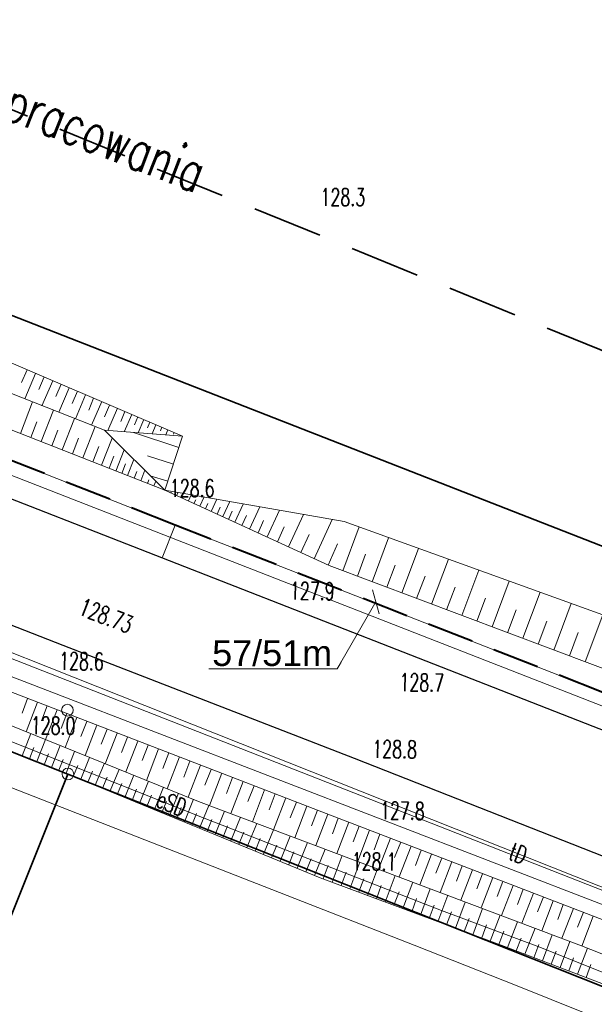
# Model space of a CAD drawing. Header units: metres. Extents: x 0 to 6497944, y 0 to 5963356.
# Tile 76 of 197: x 6496907 to 6496932, y 5963135 to 5963177. Entities that reach past the tile are written whole.
import ezdxf
from ezdxf import colors
from ezdxf.entities.mleader import LeaderData, LeaderLine
from ezdxf.math import Vec2, Vec3

# ---------------------------------------------------------------- set-up
doc = ezdxf.new("R2010")
doc.units = ezdxf.units.M
doc.header["$MEASUREMENT"] = 0
doc.linetypes.add('L_0_04', pattern=[1.5, 1, -0.5])
doc.layers.get('0').update_dxf_attribs({"color": 8, "linetype": 'CONTINUOUS', "lineweight": 13})
doc.layers.get('DEFPOINTS').update_dxf_attribs({"linetype": 'CONTINUOUS', "lineweight": 0, "true_color": 0xffffff})
for name, color, linetype, lineweight in [('000_INNE__NIEZYDENTYFIKOWANE_', 8, 'CONTINUOUS', 13), ('217_GRANICA_KONTURU_KLASYFIKCYJNEGO', 8, 'CONTINUOUS', 13), ('218_GRANICA_UzYTKU', 8, 'CONTINUOUS', 13), ('219_LINIA_GRANICY', 3, 'CONTINUOUS', 35), ('E_proj_opisy_ośw', 1, 'CONTINUOUS', 13), ('E_proj_opisy_ośw.', 7, 'CONTINUOUS', 13), ('E_proj_ośw_linia_obw. 200', 1, 'L_0_04', 40), ('JEZDNIA__POWIERZCHNIA_', 8, 'CONTINUOUS', 25), ('OGRODZENIE_TRWAlE__LINIA_', 8, 'CONTINUOUS', 13), ('PRZEWoD_ELEKTROENERGETYCZNY__LINIA_', 1, 'CONTINUOUS', 13), ('PRZEWoD_ELEKTROENERGETYCZNY__LINIA__ATR1', 1, 'CONTINUOUS', 13), ('PRZEWoD_KANALIZACYJNY__LINIA_', 36, 'CONTINUOUS', 13), ('PRZEWoD_TELEKOMUNIKACYJNY__LINIA_', 30, 'CONTINUOUS', 13), ('PRZEWoD_TELEKOMUNIKACYJNY__LINIA__ATR1', 30, 'CONTINUOUS', 13), ('PRZEWoD_WODOCIaGOWY__LINIA_', 5, 'CONTINUOUS', 13), ('PUNKT_WYSOKOsCIOWY_NATURALNY_ATR2', 8, 'CONTINUOUS', 13), ('PUNKT_WYSOKOsCIOWY_SZTUCZNY_ATR2', 8, 'CONTINUOUS', 13), ('SKARPA_NIEUMOCNIONA__POWIERZCHNIA_', 8, 'CONTINUOUS', 13), ('slup__punkt_', 8, 'CONTINUOUS', 13), ('ZAKRES', 190, 'L_0_04', 35)]:
    doc.layers.add(name, color=color, linetype=linetype, lineweight=lineweight)
doc.styles.add('Andy', font='arial.ttf', dxfattribs={"height": 2})
doc.styles.add('Narrow', font='ARIALN.TTF', dxfattribs={"height": 2})
doc.styles.get("Standard").update_dxf_attribs({"font": 'simplex.shx'})

# ---------------------------------------------------------------- blocks, each defined once
blk = doc.blocks.new('GRT')
at = {"color": 0, "linetype": 'Continuous', "lineweight": 18}
blk.add_circle((0, 0), 0.5, dxfattribs=at)
blk = doc.blocks.new('_None')
blk = doc.blocks.new('_Oblique')
at = {"color": 0, "linetype": 'ByBlock', "lineweight": -2}
blk.add_line((-0.5, -0.5), (0.5, 0.5), dxfattribs=at)

msp = doc.modelspace()

# ---------------------------------------------------------------- linework, layer by layer
at = {"layer": '000_INNE__NIEZYDENTYFIKOWANE_', "flags": 128}
for points in [[(6496907.4, 5963162.51), (6496907.16, 5963161.96)], [(6496907.76, 5963162.35), (6496907.3, 5963161.26)], [(6496908.13, 5963162.2), (6496907.9, 5963161.66)], [(6496908.49, 5963162.04), (6496908.03, 5963160.97)], [(6496908.85, 5963161.89), (6496908.62, 5963161.36)], [(6496909.2, 5963161.74), (6496908.75, 5963160.69)], [(6496909.55, 5963161.59), (6496909.33, 5963161.07)], [(6496909.9, 5963161.44), (6496909.46, 5963160.41)], [(6496910.24, 5963161.29), (6496910.03, 5963160.78)], [(6496907.11, 5963159.79), (6496907.63, 5963161.13)], [(6496908, 5963159.44), (6496908.53, 5963160.78)], [(6496910.59, 5963161.15), (6496910.15, 5963160.14)], [(6496910.92, 5963161), (6496910.71, 5963160.5)], [(6496911.26, 5963160.86), (6496910.85, 5963159.91)], [(6496908.89, 5963159.09), (6496909.42, 5963160.43)], [(6496911.58, 5963160.72), (6496911.4, 5963160.3)], [(6496911.87, 5963160.6), (6496911.55, 5963159.86)], [(6496912.13, 5963160.49), (6496911.99, 5963160.16)], [(6496912.39, 5963160.38), (6496912.14, 5963159.81)], [(6496907.55, 5963159.61), (6496907.82, 5963160.28)], [(6496908.45, 5963159.26), (6496908.71, 5963159.93)], [(6496909.78, 5963158.74), (6496910.3, 5963160.08)], [(6496912.64, 5963160.27), (6496912.54, 5963160.03)], [(6496912.9, 5963160.16), (6496912.74, 5963159.77)], [(6496913.16, 5963160.05), (6496913.1, 5963159.9)], [(6496913.42, 5963159.94), (6496913.33, 5963159.72)], [(6496909.34, 5963158.91), (6496909.6, 5963159.58)], [(6496910.58, 5963158.43), (6496911.03, 5963159.59)], [(6496913.89, 5963159.19), (6496911.94, 5963159.83)], [(6496913.68, 5963159.83), (6496913.65, 5963159.76)], [(6496913.93, 5963159.72), (6496913.92, 5963159.68)], [(6496910.2, 5963158.57), (6496910.46, 5963159.23)], [(6496911.19, 5963158.18), (6496911.55, 5963159.08)], [(6496910.9, 5963158.3), (6496911.11, 5963158.81)], [(6496911.69, 5963157.99), (6496911.96, 5963158.67)], [(6496913.65, 5963158.47), (6496912.55, 5963158.83)], [(6496911.45, 5963158.08), (6496911.61, 5963158.48)], [(6496911.98, 5963157.88), (6496912.09, 5963158.16)], [(6496912.26, 5963157.76), (6496912.43, 5963158.21)], [(6496912.54, 5963157.65), (6496912.6, 5963157.81)], [(6496913.41, 5963157.74), (6496912.66, 5963157.98)], [(6496912.82, 5963157.54), (6496912.9, 5963157.74)], [(6496913.55, 5963157.24), (6496913.56, 5963157.28)], [(6496913.79, 5963157.13), (6496913.85, 5963157.26)], [(6496914.04, 5963157.02), (6496914.08, 5963157.11)], [(6496914.29, 5963156.9), (6496914.41, 5963157.16)], [(6496914.78, 5963156.68), (6496914.96, 5963157.07)], [(6496915.27, 5963156.45), (6496915.51, 5963156.97)], [(6496914.53, 5963156.79), (6496914.61, 5963156.95)], [(6496915.02, 5963156.56), (6496915.13, 5963156.79)], [(6496915.52, 5963156.34), (6496915.65, 5963156.63)], [(6496915.76, 5963156.23), (6496916.06, 5963156.88)], [(6496916.28, 5963155.99), (6496916.64, 5963156.77)], [(6496916.91, 5963155.7), (6496917.34, 5963156.65)], [(6496916.01, 5963156.11), (6496916.17, 5963156.47)], [(6496916.58, 5963155.85), (6496916.78, 5963156.28)], [(6496917.66, 5963155.36), (6496918.19, 5963156.5)], [(6496918.57, 5963154.94), (6496919.21, 5963156.32)], [(6496917.27, 5963155.54), (6496917.5, 5963156.06)], [(6496918.1, 5963155.16), (6496918.39, 5963155.79)], [(6496919.67, 5963154.43), (6496920.44, 5963156.11)], [(6496920.89, 5963153.92), (6496921.59, 5963155.79)], [(6496919.1, 5963154.7), (6496919.45, 5963155.46)], [(6496922.15, 5963153.45), (6496922.85, 5963155.33)], [(6496920.27, 5963154.16), (6496920.67, 5963155.07)], [(6496923.41, 5963152.97), (6496924.13, 5963154.87)], [(6496921.52, 5963153.69), (6496921.87, 5963154.62)], [(6496922.78, 5963153.21), (6496923.13, 5963154.16)], [(6496924.69, 5963152.49), (6496925.41, 5963154.41)], [(6496924.05, 5963152.73), (6496924.41, 5963153.69)], [(6496925.98, 5963152.01), (6496926.71, 5963153.94)], [(6496925.33, 5963152.25), (6496925.7, 5963153.21)], [(6496927.28, 5963151.52), (6496928.01, 5963153.47)], [(6496928.59, 5963151.03), (6496929.33, 5963153)], [(6496926.63, 5963151.76), (6496926.99, 5963152.74)], [(6496929.92, 5963150.53), (6496930.66, 5963152.52)], [(6496927.93, 5963151.27), (6496928.3, 5963152.25)], [(6496931.25, 5963150.03), (6496932.01, 5963152.03)], [(6496929.25, 5963150.78), (6496929.62, 5963151.77)], [(6496930.58, 5963150.28), (6496930.96, 5963151.28)], [(6496907.42, 5963148.46), (6496907.18, 5963147.83)], [(6496907.84, 5963148.3), (6496907.35, 5963147.04)], [(6496908.26, 5963148.14), (6496908.01, 5963147.5)], [(6496908.68, 5963147.97), (6496908.19, 5963146.7)], [(6496909.1, 5963147.81), (6496908.85, 5963147.17)], [(6496909.53, 5963147.65), (6496909.03, 5963146.36)], [(6496909.95, 5963147.48), (6496909.7, 5963146.84)], [(6496910.38, 5963147.32), (6496909.88, 5963146.02)], [(6496907.18, 5963146.01), (6496907.56, 5963146.96)], [(6496910.82, 5963147.15), (6496910.56, 5963146.5)], [(6496911.25, 5963146.98), (6496910.74, 5963145.67)], [(6496907.81, 5963145.76), (6496908.18, 5963146.7)], [(6496908.44, 5963145.51), (6496908.81, 5963146.45)], [(6496911.69, 5963146.81), (6496911.43, 5963146.15)], [(6496912.13, 5963146.64), (6496911.62, 5963145.32)], [(6496912.57, 5963146.47), (6496912.31, 5963145.81)], [(6496907.5, 5963145.88), (6496907.68, 5963146.36)], [(6496908.12, 5963145.63), (6496908.31, 5963146.1)], [(6496909.06, 5963145.26), (6496909.43, 5963146.2)], [(6496913.01, 5963146.3), (6496912.5, 5963144.96)], [(6496913.46, 5963146.13), (6496913.2, 5963145.46)], [(6496908.75, 5963145.39), (6496908.94, 5963145.85)], [(6496909.69, 5963145.01), (6496910.07, 5963145.94)], [(6496910.31, 5963144.75), (6496910.7, 5963145.69)], [(6496913.91, 5963145.96), (6496913.38, 5963144.6)], [(6496914.36, 5963145.78), (6496914.1, 5963145.1)], [(6496914.81, 5963145.61), (6496914.28, 5963144.24)], [(6496909.37, 5963145.13), (6496909.56, 5963145.6)], [(6496910, 5963144.88), (6496910.19, 5963145.35)], [(6496910.94, 5963144.49), (6496911.33, 5963145.43)], [(6496915.27, 5963145.43), (6496915, 5963144.75)], [(6496915.72, 5963145.26), (6496915.2, 5963143.88)], [(6496910.62, 5963144.62), (6496910.82, 5963145.09)], [(6496911.25, 5963144.36), (6496911.45, 5963144.83)], [(6496911.57, 5963144.23), (6496911.96, 5963145.18)], [(6496912.2, 5963143.97), (6496912.59, 5963144.92)], [(6496916.18, 5963145.08), (6496915.92, 5963144.4)], [(6496916.64, 5963144.91), (6496916.11, 5963143.54)], [(6496911.89, 5963144.1), (6496912.08, 5963144.58)], [(6496912.84, 5963143.71), (6496913.23, 5963144.67)], [(6496913.48, 5963143.45), (6496913.87, 5963144.41)], [(6496917.1, 5963144.73), (6496916.83, 5963144.05)], [(6496917.55, 5963144.55), (6496917.03, 5963143.19)], [(6496918, 5963144.38), (6496917.74, 5963143.7)], [(6496912.52, 5963143.84), (6496912.72, 5963144.32)], [(6496913.16, 5963143.58), (6496913.35, 5963144.06)], [(6496914.12, 5963143.19), (6496914.51, 5963144.15)], [(6496918.46, 5963144.21), (6496917.93, 5963142.85)], [(6496918.91, 5963144.03), (6496918.65, 5963143.36)], [(6496913.8, 5963143.32), (6496913.99, 5963143.8)], [(6496914.44, 5963143.05), (6496914.64, 5963143.54)], [(6496914.77, 5963142.92), (6496915.17, 5963143.89)], [(6496915.43, 5963142.65), (6496915.84, 5963143.64)], [(6496919.36, 5963143.86), (6496918.84, 5963142.51)], [(6496919.81, 5963143.68), (6496919.55, 5963143.01)], [(6496920.25, 5963143.51), (6496919.74, 5963142.17)], [(6496915.1, 5963142.78), (6496915.3, 5963143.28)], [(6496916.11, 5963142.37), (6496916.52, 5963143.38)], [(6496916.79, 5963142.09), (6496917.22, 5963143.12)], [(6496920.7, 5963143.34), (6496920.45, 5963142.67)], [(6496921.15, 5963143.17), (6496920.64, 5963141.83)], [(6496915.77, 5963142.51), (6496915.97, 5963143.01)], [(6496916.45, 5963142.23), (6496916.66, 5963142.74)], [(6496917.5, 5963141.8), (6496917.93, 5963142.85)], [(6496921.59, 5963143), (6496921.34, 5963142.33)], [(6496922.04, 5963142.83), (6496921.53, 5963141.5)], [(6496922.48, 5963142.66), (6496922.23, 5963141.99)], [(6496917.14, 5963141.94), (6496917.36, 5963142.47)], [(6496918.21, 5963141.51), (6496918.65, 5963142.58)], [(6496918.94, 5963141.21), (6496919.39, 5963142.3)], [(6496922.93, 5963142.49), (6496922.42, 5963141.16)], [(6496923.37, 5963142.32), (6496923.11, 5963141.66)], [(6496917.85, 5963141.65), (6496918.07, 5963142.19)], [(6496918.58, 5963141.36), (6496918.8, 5963141.9)], [(6496919.69, 5963140.9), (6496920.14, 5963142.02)], [(6496923.81, 5963142.15), (6496923.3, 5963140.83)], [(6496924.25, 5963141.98), (6496924, 5963141.32)], [(6496919.31, 5963141.05), (6496919.54, 5963141.61)], [(6496920.44, 5963140.61), (6496920.87, 5963141.75)], [(6496921.2, 5963140.33), (6496921.62, 5963141.46)], [(6496924.69, 5963141.81), (6496924.18, 5963140.5)], [(6496925.13, 5963141.64), (6496924.87, 5963140.99)], [(6496925.56, 5963141.48), (6496925.06, 5963140.17)], [(6496920.06, 5963140.75), (6496920.27, 5963141.32)], [(6496920.82, 5963140.47), (6496921.03, 5963141.04)], [(6496921.95, 5963140.04), (6496922.38, 5963141.18)], [(6496926, 5963141.31), (6496925.75, 5963140.65)], [(6496926.44, 5963141.14), (6496925.94, 5963139.84)], [(6496921.58, 5963140.19), (6496921.79, 5963140.75)], [(6496922.71, 5963139.76), (6496923.13, 5963140.89)], [(6496923.46, 5963139.48), (6496923.88, 5963140.61)], [(6496926.87, 5963140.97), (6496926.62, 5963140.32)], [(6496927.31, 5963140.81), (6496926.81, 5963139.51)], [(6496927.74, 5963140.64), (6496927.49, 5963139.99)], [(6496922.33, 5963139.9), (6496922.54, 5963140.47)], [(6496923.08, 5963139.62), (6496923.3, 5963140.19)], [(6496924.21, 5963139.2), (6496924.63, 5963140.33)], [(6496928.17, 5963140.47), (6496927.68, 5963139.18)], [(6496928.6, 5963140.31), (6496928.36, 5963139.66)], [(6496929.04, 5963140.14), (6496928.54, 5963138.85)], [(6496923.84, 5963139.34), (6496924.05, 5963139.91)], [(6496924.96, 5963138.92), (6496925.38, 5963140.05)], [(6496925.71, 5963138.64), (6496926.13, 5963139.76)], [(6496929.47, 5963139.98), (6496929.22, 5963139.34)], [(6496929.89, 5963139.81), (6496929.4, 5963138.53)], [(6496924.59, 5963139.06), (6496924.8, 5963139.62)], [(6496925.33, 5963138.78), (6496925.54, 5963139.34)], [(6496926.45, 5963138.36), (6496926.87, 5963139.48)], [(6496930.32, 5963139.65), (6496930.08, 5963139.01)], [(6496930.75, 5963139.49), (6496930.26, 5963138.21)], [(6496931.18, 5963139.32), (6496930.93, 5963138.68)], [(6496926.08, 5963138.5), (6496926.29, 5963139.06)], [(6496927.2, 5963138.09), (6496927.62, 5963139.2)], [(6496927.94, 5963137.81), (6496928.36, 5963138.92)], [(6496931.6, 5963139.16), (6496931.11, 5963137.88)], [(6496926.83, 5963138.23), (6496927.04, 5963138.78)], [(6496927.57, 5963137.95), (6496927.78, 5963138.51)], [(6496928.68, 5963137.53), (6496929.11, 5963138.64)], [(6496928.31, 5963137.67), (6496928.52, 5963138.22)], [(6496929.43, 5963137.24), (6496929.85, 5963138.36)], [(6496930.18, 5963136.96), (6496930.6, 5963138.08)], [(6496929.06, 5963137.38), (6496929.27, 5963137.94)], [(6496929.8, 5963137.1), (6496930.01, 5963137.66)], [(6496930.92, 5963136.68), (6496931.35, 5963137.79)], [(6496930.55, 5963136.82), (6496930.76, 5963137.38)], [(6496931.29, 5963136.53), (6496931.5, 5963137.09)]]:
    msp.add_lwpolyline(points, dxfattribs=at)
at = {"layer": '217_GRANICA_KONTURU_KLASYFIKCYJNEGO', "flags": 128}
msp.add_lwpolyline([(6496845.62, 5963188.72), (6496940.59, 5963151.61)], dxfattribs=at)
at = {"layer": '218_GRANICA_UzYTKU', "flags": 128}
for points in [[(6496940.59, 5963151.61), (6496845.62, 5963188.72)], [(6496909.14, 5963145.23), (6496883.12, 5963155.56)], [(6496897.98, 5963117.38), (6496909.14, 5963145.23)], [(6496937.95, 5963133.79), (6496909.14, 5963145.23)]]:
    msp.add_lwpolyline(points, dxfattribs=at)
at = {"layer": '219_LINIA_GRANICY', "flags": 128}
for points in [[(6496940.59, 5963151.61), (6496845.62, 5963188.72)], [(6496909.14, 5963145.23), (6496883.12, 5963155.56)], [(6496909.14, 5963145.23), (6496897.98, 5963117.38)], [(6496937.95, 5963133.79), (6496909.14, 5963145.23)]]:
    msp.add_lwpolyline(points, dxfattribs=at)
at = {"layer": 'DEFPOINTS', "linetype": 'Continuous'}
for points in [[(6497088.043, 5963087.571), (6497060.045, 5963098.826), (6497042.297, 5963105.911), (6497018.375, 5963115.111), (6496987.875, 5963126.752), (6496948.56, 5963142.251), (6496913.72, 5963155.871), (6496877.688, 5963170.071), (6496842.01, 5963184.196), (6496806.205, 5963198.271), (6496777.12, 5963209.766), (6496767.44, 5963213.646), (6496738.46, 5963225.696), (6496718.82, 5963233.986)], [(6496946.338, 5963142.526), (6496899.759, 5963160.703), (6496900.187, 5963161.782), (6496899.765, 5963160.7), (6496853.189, 5963178.884), (6496853.577, 5963180.128), (6496853.189, 5963178.884), (6496806.7, 5963197.289), (6496807.198, 5963198.562), (6496806.7, 5963197.289), (6496760.21, 5963215.694), (6496760.715, 5963216.969), (6496760.21, 5963215.694), (6496719.722, 5963232.791), (6496720.014, 5963233.482)], [(6496913.17, 5963154.475), (6496913.72, 5963155.871)]]:
    msp.add_lwpolyline(points, dxfattribs=at)
at = {"layer": 'E_proj_ośw_linia_obw. 200', "ltscale": 2, "transparency": 33554687}
msp.add_lwpolyline([(6496945.981, 5963143.259), (6496913.72, 5963155.871), (6496900.477, 5963161.09, -0.40782), (6496900.247, 5963161.929, -0.383034), (6496899.484, 5963161.481), (6496877.688, 5963170.071), (6496853.924, 5963179.479, -0.389161), (6496853.69, 5963180.319, -0.368192), (6496852.962, 5963179.86), (6496842.003, 5963184.179), (6496807.466, 5963197.775, -0.385605), (6496807.221, 5963198.618, -0.323522), (6496806.502, 5963198.154), (6496777.12, 5963209.766), (6496767.44, 5963213.646), (6496761.012, 5963216.318, -0.384905), (6496760.791, 5963217.163, -0.357019), (6496760.046, 5963216.714), (6496738.46, 5963225.696), (6496719.92, 5963233.521, -0.426566), (6496719.666, 5963234.399, -1.422758)], format="xyb", dxfattribs=at)
at = {"layer": 'JEZDNIA__POWIERZCHNIA_', "flags": 128}
for points in [[(6496866.74, 5963172.85), (6496887.54, 5963164.51), (6496902.22, 5963158.75), (6496924.12, 5963150.2), (6496939.31, 5963144.25)], [(6496942.28, 5963137.67), (6496921.39, 5963145.9), (6496908.94, 5963150.72), (6496894.1, 5963156.52), (6496884.28, 5963160.3), (6496877.57, 5963162.92), (6496867.92, 5963166.7)]]:
    msp.add_lwpolyline(points, dxfattribs=at)
at = {"layer": 'OGRODZENIE_TRWAlE__LINIA_', "flags": 128}
for points in [[(6496923.94, 5963137.92), (6496904.76, 5963145.41), (6496881.14, 5963154.58)], [(6496923.94, 5963137.92), (6496928.28, 5963136.2), (6496937.49, 5963132.5), (6496955.08, 5963125.54), (6496958.07, 5963124.41)]]:
    msp.add_lwpolyline(points, dxfattribs=at)
at = {"layer": 'PRZEWoD_ELEKTROENERGETYCZNY__LINIA_', "flags": 128}
for points in [[(6496929.27, 5963137.85), (6496925.11, 5963139.4), (6496914.97, 5963143.35), (6496906.24, 5963146.81), (6496896.06, 5963150.78), (6496895.78, 5963151.82), (6496893.47, 5963152.74), (6496892.57, 5963152.41), (6496883.21, 5963156.12), (6496878.49, 5963154.16), (6496874.77, 5963144.77), (6496872.29, 5963138.64)], [(6496929.27, 5963137.85), (6496932.38, 5963136.6), (6496940.02, 5963133.62), (6496948.77, 5963130.21), (6496956.17, 5963127.31), (6496960.72, 5963125.47), (6496964.44, 5963123.92), (6496965.65, 5963124.22), (6496968.09, 5963123.29), (6496968.48, 5963122.32), (6496976.84, 5963119.03), (6496983.09, 5963116.72), (6496987.43, 5963115.09), (6496993.42, 5963112.8), (6497002.87, 5963109.24), (6497010.66, 5963106.33), (6497023.83, 5963101.48), (6497035.2, 5963097.32), (6497048.25, 5963092.11), (6497058.85, 5963087.86), (6497065.91, 5963085.27)]]:
    msp.add_lwpolyline(points, dxfattribs=at)
at = {"layer": 'PRZEWoD_KANALIZACYJNY__LINIA_', "flags": 128}
msp.add_lwpolyline([(6497082.81, 5963079.21), (6497039.28, 5963096.48), (6496994.97, 5963113.67), (6496977.13, 5963121.11), (6496941.88, 5963135.84), (6496903.45, 5963150.65), (6496898.02, 5963153.17), (6496880.14, 5963159.59), (6496870.79, 5963163.35), (6496832.92, 5963177.48), (6496794.6, 5963192.75), (6496784.72, 5963198.85), (6496774.9, 5963202.73)], dxfattribs=at)
at = {"layer": 'PRZEWoD_TELEKOMUNIKACYJNY__LINIA_', "flags": 128}
msp.add_lwpolyline([(6496774.9, 5963201.17), (6496800.16, 5963191.52), (6496821.21, 5963183.45), (6496844.18, 5963174.49), (6496883.32, 5963159.12), (6496886.75, 5963159.1), (6496905.28, 5963150.99), (6497034.08, 5963099.85), (6497081.01, 5963081.42), (6497114.42, 5963068.68), (6497140.82, 5963058.78), (6497145.99, 5963055.02), (6497153.66, 5963050.85), (6497172.46, 5963043.32), (6497202.19, 5963037.61), (6497238.33, 5963036.41), (6497238.76, 5963032.02), (6497245.27, 5963032.35), (6497261.71, 5963034.62), (6497300.12, 5963040.13)], dxfattribs=at)
at = {"layer": 'PRZEWoD_WODOCIaGOWY__LINIA_', "flags": 128}
msp.add_lwpolyline([(6496774.9, 5963203.29), (6496784.92, 5963199.33), (6496794.73, 5963193.32), (6496832.97, 5963178.03), (6496870.84, 5963163.85), (6496879.98, 5963160.32), (6496898.15, 5963153.69), (6496903.95, 5963151.25), (6496942.07, 5963136.31), (6496977.37, 5963121.77), (6496995.11, 5963114.36), (6497030.39, 5963101.05), (6497083.14, 5963080.09)], dxfattribs=at)
at = {"layer": 'SKARPA_NIEUMOCNIONA__POWIERZCHNIA_', "flags": 128}
for points in [[(6496800.51, 5963202.96), (6496818.36, 5963197.9), (6496840.56, 5963189.6), (6496859.93, 5963182.39), (6496887.55, 5963170.99), (6496914.04, 5963159.67), (6496910.7, 5963159.92), (6496886.84, 5963169.33), (6496859.29, 5963180.34), (6496839.97, 5963187.89), (6496817.76, 5963196.82)], [(6496913.29, 5963157.36), (6496886.31, 5963167.95), (6496858.57, 5963178.85), (6496838.63, 5963186.87), (6496817.11, 5963195.66), (6496800.51, 5963202.96), (6496817.76, 5963196.82), (6496839.97, 5963187.89), (6496859.29, 5963180.34), (6496886.84, 5963169.33), (6496910.7, 5963159.92)], [(6496914.04, 5963159.67), (6496913.29, 5963157.36), (6496910.7, 5963159.92)], [(6496883.11, 5963157.99), (6496901.81, 5963150.62), (6496920, 5963143.61), (6496935.25, 5963137.76), (6496939.53, 5963136.03), (6496947.68, 5963132.87), (6496956.42, 5963129.4), (6496955.88, 5963128.13), (6496944.97, 5963132.43), (6496931.1, 5963137.89), (6496914.73, 5963144.06), (6496898.38, 5963150.66), (6496882.67, 5963156.94)], [(6496946.65, 5963146.67), (6496946.74, 5963144.19), (6496933.58, 5963149.15), (6496920.31, 5963154.14), (6496913.29, 5963157.36), (6496920.95, 5963156.02), (6496934.06, 5963151.29)], [(6496882.67, 5963156.94), (6496898.38, 5963150.66), (6496914.73, 5963144.06), (6496931.1, 5963137.89), (6496944.97, 5963132.43), (6496955.88, 5963128.13), (6496955.5, 5963127.25), (6496936.64, 5963134.5), (6496927.78, 5963137.87), (6496919.93, 5963140.8), (6496909.14, 5963145.23), (6496882.23, 5963155.92)]]:
    msp.add_lwpolyline(points, dxfattribs=at)
at = {"layer": 'slup__punkt_'}
msp.add_circle((6496909.12, 5963147.96), 0.25, dxfattribs=at)
at = {"layer": 'ZAKRES', "ltscale": 3, "flags": 128}
msp.add_lwpolyline([(6497692.5, 5963219.5), (6497716, 5963186.5), (6497672.2, 5963172.1), (6497502, 5963111.8), (6497349, 5963052), (6497312.6, 5963038.4), (6497228.6, 5963030.4), (6497133.5, 5963045.2), (6496948.4, 5963119.5), (6496936.6, 5963083.2), (6496927.9, 5963075.7), (6496873, 5963095.9), (6496849.7, 5963104.2), (6496824.8, 5963105.1), (6496784.8, 5963107.4), (6496786.6, 5963174.3), (6496788.5, 5963184), (6496695.2, 5963217.9), (6496711.8, 5963253.1), (6496961, 5963151.5), (6497143.1, 5963082.8), (6497228.1, 5963066.8), (6497302.3, 5963072), (6497492.1, 5963142.6)], close=True, dxfattribs=at)

# ---------------------------------------------------------------- block references
at = {"xscale": 0.5, "yscale": 0.5, "zscale": 0.5}
msp.add_blockref('GRT', (6496909.14, 5963145.23), dxfattribs=at)

# ---------------------------------------------------------------- texts
at = {"layer": 'PRZEWoD_ELEKTROENERGETYCZNY__LINIA__ATR1', "width": 0.66}
msp.add_text('eSD', height=0.75, rotation=338.2, dxfattribs=at).set_placement((6496912.85, 5963143.86))
at = {"layer": 'PRZEWoD_TELEKOMUNIKACYJNY__LINIA__ATR1', "width": 0.66}
msp.add_text('tD', height=0.75, rotation=339.1, dxfattribs=at).set_placement((6496927.93, 5963141.61))
at = {"layer": 'PUNKT_WYSOKOsCIOWY_NATURALNY_ATR2', "width": 0.66}
for s, p in [('128.3', (6496919.94, 5963169.51)), ('128.6', (6496913.5, 5963157.07))]:
    msp.add_text(s, height=0.75, dxfattribs=at).set_placement(p)
for s, p in [('127.9', (6496918.63, 5963152.69)), ('128.6', (6496908.76, 5963149.69)), ('128.7', (6496923.31, 5963148.78)), ('128.0', (6496907.55, 5963146.94)), ('128.8', (6496922.15, 5963145.93)), ('127.8', (6496922.48, 5963143.3)), ('128.1', (6496921.27, 5963141.13))]:
    msp.add_text(s, height=0.75, rotation=359.2, dxfattribs=at).set_placement(p)
at = {"layer": 'PUNKT_WYSOKOsCIOWY_SZTUCZNY_ATR2', "width": 0.66}
msp.add_text('128.73', height=0.75, rotation=338.7, dxfattribs=at).set_placement((6496909.55, 5963152.07))
at = {"layer": 'ZAKRES', "width": 0.68}
msp.add_text('Zakres opracowania', height=1.75, rotation=338.7, dxfattribs=at).set_placement((6496899.68, 5963175.86))

# ---------------------------------------------------------------- next in the draw order: leaders
at = {"layer": 'E_proj_opisy_ośw.', "color": 10}
ml = msp.add_multileader_mtext('Standard', dxfattribs=at)
ml.set_content('\\A1;LT 107', color=10, style='Narrow')
ml.set_leader_properties(color=256)
ml.set_arrow_properties(name='NONE')
ml.build(insert=Vec2(0, 0))
ml.multileader.update_dxf_attribs({"leader_type": 0, "has_dogleg": 0, "has_text_frame": 1, "text_left_attachment_type": 3, "dogleg_length": 0.36, "arrow_head_size": 0, "scale": 0.7})
ctx = ml.context
ctx.base_point, ctx.scale, ctx.char_height, ctx.arrow_head_size, ctx.landing_gap_size, ctx.plane_origin = Vec3(6497543.374, 5963150.847), 0.7, 1.2, 0, 0.42, Vec3(6498393.784, 5963047.096)
ctx.left_attachment = 3
notes = []
notes.append((ctx, [(0, (0, 0, 0), (0, 0), (1, 0), 1, [])]))
ctx.mtext.insert, ctx.mtext.line_spacing_factor, ctx.mtext.flow_direction = Vec3(6497543.794, 5963151.462), 0.266667, 5
ctx.mtext.has_bg_fill, ctx.mtext.bg_color, ctx.mtext.bg_scale_factor, ctx.mtext.bg_transparency, ctx.mtext.use_window_bg_color = 1, -1073741824, 1.5, 0, 1
for ctx, leaders in notes:
    for number, flags, end, landing, length, lines in leaders:
        leader = LeaderData()
        leader.index, (leader.has_last_leader_line, leader.has_dogleg_vector, leader.attachment_direction) = number, flags
        leader.last_leader_point, leader.dogleg_vector, leader.dogleg_length = Vec3(end), Vec3(landing), length
        for number, points, colour, breaks in lines:
            line = LeaderLine()
            line.index, line.vertices, line.color, line.breaks = number, Vec3.list(points), colors.encode_raw_color(colour), breaks
            leader.lines.append(line)
        ctx.leaders.append(leader)

# ---------------------------------------------------------------- next in the draw order: leaders
ml = msp.add_multileader_mtext('Standard', dxfattribs=at)
ml.set_content('\\A1;LT 108', color=10, style='Narrow')
ml.set_leader_properties(color=256)
ml.set_arrow_properties(name='NONE')
ml.build(insert=Vec2(0, 0))
ml.multileader.update_dxf_attribs({"leader_type": 0, "has_dogleg": 0, "has_text_frame": 1, "text_left_attachment_type": 3, "dogleg_length": 0.36, "arrow_head_size": 0, "scale": 0.7})
ctx = ml.context
ctx.base_point, ctx.scale, ctx.char_height, ctx.arrow_head_size, ctx.landing_gap_size, ctx.plane_origin = Vec3(6497590.207, 5963168.082), 0.7, 1.2, 0, 0.42, Vec3(6498440.769, 5963064.192)
ctx.left_attachment = 3
notes = []
notes.append((ctx, [(0, (0, 0, 0), (0, 0), (1, 0), 1, [])]))
ctx.mtext.insert, ctx.mtext.line_spacing_factor, ctx.mtext.flow_direction = Vec3(6497590.627, 5963168.697), 0.266667, 5
ctx.mtext.has_bg_fill, ctx.mtext.bg_color, ctx.mtext.bg_scale_factor, ctx.mtext.bg_transparency, ctx.mtext.use_window_bg_color = 1, -1073741824, 1.5, 0, 1
for ctx, leaders in notes:
    for number, flags, end, landing, length, lines in leaders:
        leader = LeaderData()
        leader.index, (leader.has_last_leader_line, leader.has_dogleg_vector, leader.attachment_direction) = number, flags
        leader.last_leader_point, leader.dogleg_vector, leader.dogleg_length = Vec3(end), Vec3(landing), length
        for number, points, colour, breaks in lines:
            line = LeaderLine()
            line.index, line.vertices, line.color, line.breaks = number, Vec3.list(points), colors.encode_raw_color(colour), breaks
            leader.lines.append(line)
        ctx.leaders.append(leader)

# ---------------------------------------------------------------- next in the draw order: leaders
ml = msp.add_multileader_mtext('Standard', dxfattribs=at)
ml.set_content('\\A1;LT 109', color=10, style='Narrow')
ml.set_leader_properties(color=256)
ml.set_arrow_properties(name='NONE')
ml.build(insert=Vec2(0, 0))
ml.multileader.update_dxf_attribs({"leader_type": 0, "has_dogleg": 0, "has_text_frame": 1, "text_left_attachment_type": 3, "dogleg_length": 0.36, "arrow_head_size": 0, "scale": 0.7})
ctx = ml.context
ctx.base_point, ctx.scale, ctx.char_height, ctx.arrow_head_size, ctx.landing_gap_size, ctx.plane_origin = Vec3(6497636.957, 5963185.464), 0.7, 1.2, 0, 0.42, Vec3(6498487.931, 5963080.837)
ctx.left_attachment = 3
notes = []
notes.append((ctx, [(0, (0, 0, 0), (0, 0), (1, 0), 1, [])]))
ctx.mtext.insert, ctx.mtext.line_spacing_factor, ctx.mtext.flow_direction = Vec3(6497637.377, 5963186.079), 0.266667, 5
ctx.mtext.has_bg_fill, ctx.mtext.bg_color, ctx.mtext.bg_scale_factor, ctx.mtext.bg_transparency, ctx.mtext.use_window_bg_color = 1, -1073741824, 1.5, 0, 1
for ctx, leaders in notes:
    for number, flags, end, landing, length, lines in leaders:
        leader = LeaderData()
        leader.index, (leader.has_last_leader_line, leader.has_dogleg_vector, leader.attachment_direction) = number, flags
        leader.last_leader_point, leader.dogleg_vector, leader.dogleg_length = Vec3(end), Vec3(landing), length
        for number, points, colour, breaks in lines:
            line = LeaderLine()
            line.index, line.vertices, line.color, line.breaks = number, Vec3.list(points), colors.encode_raw_color(colour), breaks
            leader.lines.append(line)
        ctx.leaders.append(leader)

# ---------------------------------------------------------------- next in the draw order: leaders
ml = msp.add_multileader_mtext('Standard', dxfattribs=at)
ml.set_content('\\A1;LT 110', color=10, style='Narrow')
ml.set_leader_properties(color=256)
ml.set_arrow_properties(name='NONE')
ml.build(insert=Vec2(0, 0))
ml.multileader.update_dxf_attribs({"leader_type": 0, "has_dogleg": 0, "has_text_frame": 1, "text_left_attachment_type": 3, "dogleg_length": 0.36, "arrow_head_size": 0, "scale": 0.7})
ctx = ml.context
ctx.base_point, ctx.scale, ctx.char_height, ctx.arrow_head_size, ctx.landing_gap_size, ctx.plane_origin = Vec3(6497684.163, 5963202.624), 0.7, 1.2, 0, 0.42, Vec3(6498534.844, 5963098.192)
ctx.left_attachment = 3
notes = []
notes.append((ctx, [(0, (0, 0, 0), (0, 0), (1, 0), 1, [])]))
ctx.mtext.insert, ctx.mtext.line_spacing_factor, ctx.mtext.flow_direction = Vec3(6497684.583, 5963203.239), 0.266667, 5
ctx.mtext.has_bg_fill, ctx.mtext.bg_color, ctx.mtext.bg_scale_factor, ctx.mtext.bg_transparency, ctx.mtext.use_window_bg_color = 1, -1073741824, 1.5, 0, 1
for ctx, leaders in notes:
    for number, flags, end, landing, length, lines in leaders:
        leader = LeaderData()
        leader.index, (leader.has_last_leader_line, leader.has_dogleg_vector, leader.attachment_direction) = number, flags
        leader.last_leader_point, leader.dogleg_vector, leader.dogleg_length = Vec3(end), Vec3(landing), length
        for number, points, colour, breaks in lines:
            line = LeaderLine()
            line.index, line.vertices, line.color, line.breaks = number, Vec3.list(points), colors.encode_raw_color(colour), breaks
            leader.lines.append(line)
        ctx.leaders.append(leader)

# ---------------------------------------------------------------- next in the draw order: leaders
at = {"layer": 'E_proj_opisy_ośw', "lineweight": 13}
ml = msp.add_multileader_mtext('Standard', dxfattribs=at)
ml.set_content('{\\H1.1x;57/51m} ', color=256, style='Andy')
ml.set_leader_properties(color=256, linetype='CONTINUOUS', lineweight=-1)
ml.set_arrow_properties(name='OBLIQUE')
ml.build(insert=Vec2(0, 0))
ml.multileader.update_dxf_attribs({"has_dogleg": 0, "text_left_attachment_type": 6, "text_right_attachment_type": 6, "dogleg_length": 0.36, "arrow_head_size": 0.75})
ctx = ml.context
ctx.base_point, ctx.char_height, ctx.arrow_head_size, ctx.landing_gap_size, ctx.plane_origin = Vec3(6496915.09, 5963149.728), 1, 0.75, 0.3, Vec3(6496945.52, 5963133.891)
ctx.left_attachment, ctx.right_attachment, ctx.text_align_type = 6, 6, 1
notes = []
notes.append((ctx, [(0, (1, 1, 0), (6496921.013, 5963149.728), (-1, 0), 0.36, [(0, [(6496922.305, 5963152.585)], 0, [])])]))
ctx.mtext.insert, ctx.mtext.alignment, ctx.mtext.line_spacing_factor, ctx.mtext.line_spacing_style = Vec3(6496917.871, 5963150.948), 2, 0.9, 2
ctx.mtext.has_bg_fill, ctx.mtext.bg_color, ctx.mtext.bg_scale_factor, ctx.mtext.bg_transparency, ctx.mtext.use_window_bg_color = 1, -1073741824, 1.2, 0, 1
at = {"layer": 'E_proj_opisy_ośw.', "color": 10}
ml = msp.add_multileader_mtext('Standard', dxfattribs=at)
ml.set_content('\\A1;LT 207', color=10, style='Narrow')
ml.set_leader_properties(color=256)
ml.set_arrow_properties(name='NONE')
ml.build(insert=Vec2(0, 0))
ml.multileader.update_dxf_attribs({"leader_type": 0, "has_dogleg": 0, "has_text_frame": 1, "text_left_attachment_type": 3, "dogleg_length": 0.36, "arrow_head_size": 0, "scale": 0.7})
ctx = ml.context
ctx.base_point, ctx.scale, ctx.char_height, ctx.arrow_head_size, ctx.landing_gap_size, ctx.plane_origin = Vec3(6496947.113, 5963145.294), 0.7, 1.2, 0, 0.42, Vec3(6497797.312, 5963042.064)
ctx.left_attachment = 3
notes.append((ctx, [(0, (0, 0, 0), (0, 0), (1, 0), 1, [])]))
ctx.mtext.insert, ctx.mtext.line_spacing_factor, ctx.mtext.flow_direction = Vec3(6496947.533, 5963145.909), 0.266667, 5
ctx.mtext.has_bg_fill, ctx.mtext.bg_color, ctx.mtext.bg_scale_factor, ctx.mtext.bg_transparency, ctx.mtext.use_window_bg_color = 1, -1073741824, 1.5, 0, 1
for ctx, leaders in notes:
    for number, flags, end, landing, length, lines in leaders:
        leader = LeaderData()
        leader.index, (leader.has_last_leader_line, leader.has_dogleg_vector, leader.attachment_direction) = number, flags
        leader.last_leader_point, leader.dogleg_vector, leader.dogleg_length = Vec3(end), Vec3(landing), length
        for number, points, colour, breaks in lines:
            line = LeaderLine()
            line.index, line.vertices, line.color, line.breaks = number, Vec3.list(points), colors.encode_raw_color(colour), breaks
            leader.lines.append(line)
        ctx.leaders.append(leader)

doc.saveas('drawing.dxf')
